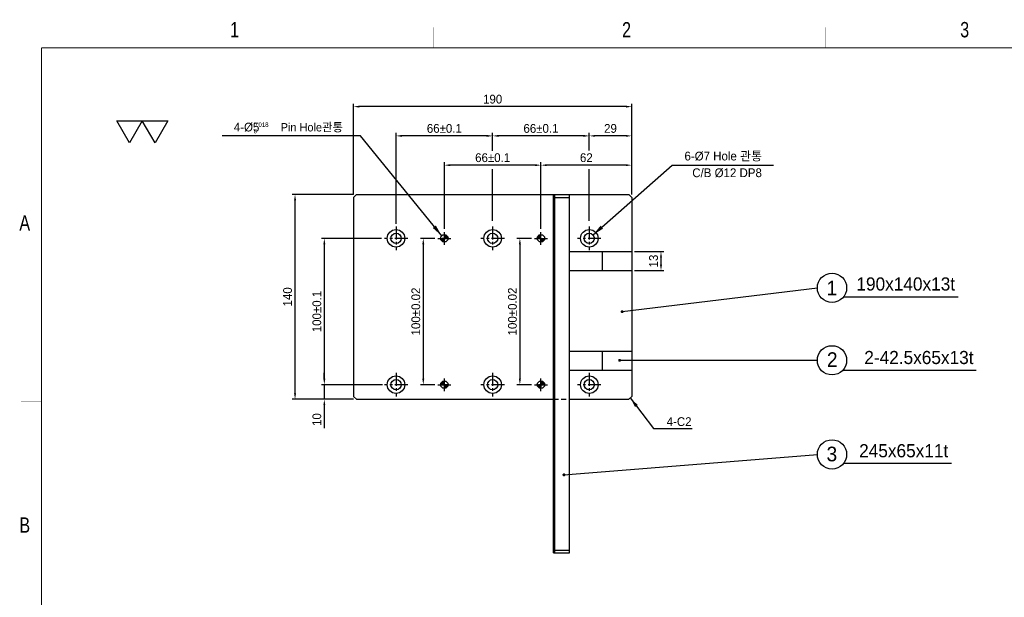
# Model space of a CAD drawing. Extents: x 1739 to 3085, y 884 to 1829.
# Tile 2 of 6: x 1739 to 2412, y 1434 to 1829. Entities that reach past the tile are written whole.
import ezdxf
from ezdxf.enums import TextEntityAlignment as Align

# ---------------------------------------------------------------- set-up
doc = ezdxf.new("R2010")
doc.units = 0
doc.header["$LTSCALE"] = 7
doc.header["$MEASUREMENT"] = 0
doc.linetypes.add('CENTER', pattern=[2, 1.25, -0.25, 0.25, -0.25])
doc.linetypes.add('DASHED', pattern=[0.75, 0.5, -0.25])
doc.layers.get('0').update_dxf_attribs({"linetype": 'CONTINUOUS'})
doc.layers.get('DEFPOINTS').update_dxf_attribs({"linetype": 'CONTINUOUS'})
for name, color, linetype in [('3', 4, 'CONTINUOUS'), ('CEN', 3, 'CENTER'), ('DIM', 4, 'CONTINUOUS'), ('DIMENSION', 4, 'CONTINUOUS'), ('HATCHLINE', 1, 'CONTINUOUS'), ('HID', 5, 'DASHED')]:
    doc.layers.add(name, color=color, linetype=linetype)
doc.styles.get("Standard").update_dxf_attribs({"font": 'Gulim.ttf'})
doc.dimstyles.new('A3', dxfattribs={"dimscale": 2, "dimtxt": 3, "dimasz": 2, "dimexe": 1, "dimexo": 1, "dimgap": 1, "dimtad": 1, "dimdec": 4, "dimdsep": 46, "dimtxsty": 'Standard', "dimcen": 2.5, "dimclrd": 4, "dimclre": 4, "dimclrt": 9, "dimazin": 2, "dimtfac": 1, "dimtdec": 4, "dimtmove": 0, "dimatfit": 3, "dimfxl": 0, "dimtolj": 1, "dimarcsym": 0})

# ---------------------------------------------------------------- blocks, each defined once
blk = doc.blocks.new('A3-DJ')
at = {"const_width": 0.2}
for points in [[(30, 269), (410, 269)], [(30, 269), (30, 10)]]:
    blk.add_lwpolyline(points, dxfattribs=at)
at = {"layer": '3', "const_width": 0.05}
for points in [[(106.5, 273), (106.5, 269)], [(183, 273), (183, 269)], [(26, 200), (30, 200)]]:
    blk.add_lwpolyline(points, dxfattribs=at)
at = {"layer": '3', "width": 0.8}
for s, p in [('1', (67.68, 272.54)), ('2', (144.18, 272.54)), ('3', (210.18, 272.54)), ('A', (26.72, 234.81)), ('B', (26.72, 175.81))]:
    blk.add_text(s, height=3, dxfattribs=at).set_placement(p, align=Align.MIDDLE)
blk = doc.blocks.new('A$C35ED56C0')
at = {"layer": 'DIM'}
for points in [[(0, 13.51), (15.6, 13.51), (7.8, 0)], [(15.6, 13.51), (31.2, 13.51), (23.4, 0)]]:
    blk.add_lwpolyline(points, close=True, dxfattribs=at)
blk = doc.blocks.new('*D77')
at = {"layer": 'DEFPOINTS', "color": 0}
for p in [(1967.57, 1769.74), (1967.57, 1707.74), (2157.57, 1707.74)]:
    blk.add_point(p, dxfattribs=at)
at = {"layer": 'DIMENSION', "color": 4, "lineweight": -2}
for p, q in [((1967.57, 1709.74), (1967.57, 1771.74)), ((2153.57, 1769.74), (1971.57, 1769.74)), ((2157.57, 1709.74), (2157.57, 1771.74))]:
    blk.add_line(p, q, dxfattribs=at)
at = {"layer": 'DIMENSION', "color": 4}
for points in [[(1971.57, 1770.41), (1971.57, 1769.08), (1967.57, 1769.74)], [(2153.57, 1770.41), (2153.57, 1769.08), (2157.57, 1769.74)]]:
    blk.add_solid(points, dxfattribs=at)
at = {"layer": 'DIMENSION', "color": 9, "insert": (2062.57, 1774.83), "char_height": 6, "attachment_point": 5}
blk.add_mtext('\\A1;190', dxfattribs=at)
blk = doc.blocks.new('*D78')
at = {"layer": 'DEFPOINTS', "color": 0}
for p in [(1996.57, 1749.74), (1996.57, 1687.74), (2062.57, 1687.74)]:
    blk.add_point(p, dxfattribs=at)
at = {"layer": 'DIMENSION', "color": 4, "lineweight": -2}
for p, q in [((1996.57, 1689.74), (1996.57, 1751.74)), ((2058.57, 1749.74), (2000.57, 1749.74))]:
    blk.add_line(p, q, dxfattribs=at)
at = {"layer": 'DIMENSION', "color": 4}
for points in [[(2000.57, 1750.41), (2000.57, 1749.08), (1996.57, 1749.74)], [(2058.57, 1750.41), (2058.57, 1749.08), (2062.57, 1749.74)]]:
    blk.add_solid(points, dxfattribs=at)
at = {"layer": 'DIMENSION', "color": 9, "insert": (2029.57, 1754.83), "char_height": 6, "attachment_point": 5}
blk.add_mtext('\\A1;66±0.1', dxfattribs=at)
blk = doc.blocks.new('*D79')
at = {"layer": 'DEFPOINTS', "color": 0}
for p in [(2062.57, 1749.74), (2062.57, 1737.6), (2128.57, 1687.74)]:
    blk.add_point(p, dxfattribs=at)
at = {"layer": 'DIMENSION', "color": 4, "lineweight": -2}
for p, q in [((2062.57, 1739.6), (2062.57, 1751.74)), ((2124.57, 1749.74), (2066.57, 1749.74))]:
    blk.add_line(p, q, dxfattribs=at)
at = {"layer": 'DIMENSION', "color": 4}
for points in [[(2066.57, 1750.41), (2066.57, 1749.08), (2062.57, 1749.74)], [(2124.57, 1750.41), (2124.57, 1749.08), (2128.57, 1749.74)]]:
    blk.add_solid(points, dxfattribs=at)
at = {"layer": 'DIMENSION', "color": 9, "insert": (2095.57, 1754.83), "char_height": 6, "attachment_point": 5}
blk.add_mtext('\\A1;66±0.1', dxfattribs=at)
blk = doc.blocks.new('*D80')
at = {"layer": 'DEFPOINTS', "color": 0}
for p in [(2128.57, 1749.74), (2128.57, 1737.67), (2157.57, 1707.74)]:
    blk.add_point(p, dxfattribs=at)
at = {"layer": 'DIMENSION', "color": 4, "lineweight": -2}
for p, q in [((2128.57, 1739.67), (2128.57, 1751.74)), ((2153.57, 1749.74), (2132.57, 1749.74)), ((2157.57, 1709.74), (2157.57, 1751.74))]:
    blk.add_line(p, q, dxfattribs=at)
at = {"layer": 'DIMENSION', "color": 4}
for points in [[(2132.57, 1750.41), (2132.57, 1749.08), (2128.57, 1749.74)], [(2153.57, 1750.41), (2153.57, 1749.08), (2157.57, 1749.74)]]:
    blk.add_solid(points, dxfattribs=at)
at = {"layer": 'DIMENSION', "color": 9, "insert": (2143.07, 1754.82), "char_height": 6, "attachment_point": 5}
blk.add_mtext('\\A1;29', dxfattribs=at)
blk = doc.blocks.new('*D81')
at = {"layer": 'DEFPOINTS', "color": 0}
for p in [(2029.57, 1729.74), (2029.57, 1684.24), (2095.57, 1684.24)]:
    blk.add_point(p, dxfattribs=at)
at = {"layer": 'DIMENSION', "color": 4, "lineweight": -2}
for p, q in [((2029.57, 1686.24), (2029.57, 1731.74)), ((2091.57, 1729.74), (2033.57, 1729.74))]:
    blk.add_line(p, q, dxfattribs=at)
at = {"layer": 'DIMENSION', "color": 4}
for points in [[(2033.57, 1730.41), (2033.57, 1729.08), (2029.57, 1729.74)], [(2091.57, 1730.41), (2091.57, 1729.08), (2095.57, 1729.74)]]:
    blk.add_solid(points, dxfattribs=at)
at = {"layer": 'DIMENSION', "color": 9, "insert": (2062.57, 1734.83), "char_height": 6, "attachment_point": 5}
blk.add_mtext('\\A1;66±0.1', dxfattribs=at)
blk = doc.blocks.new('*D82')
at = {"layer": 'DEFPOINTS', "color": 0}
for p in [(2157.57, 1670.74), (2157.57, 1657.74), (2177.57, 1657.74)]:
    blk.add_point(p, dxfattribs=at)
at = {"layer": 'DIMENSION', "color": 4, "lineweight": -2}
for p, q in [((2159.57, 1670.74), (2179.57, 1670.74)), ((2177.57, 1666.74), (2177.57, 1661.74)), ((2159.57, 1657.74), (2179.57, 1657.74))]:
    blk.add_line(p, q, dxfattribs=at)
at = {"layer": 'DIMENSION', "color": 4}
for points in [[(2176.91, 1666.74), (2178.24, 1666.74), (2177.57, 1670.74)], [(2176.91, 1661.74), (2178.24, 1661.74), (2177.57, 1657.74)]]:
    blk.add_solid(points, dxfattribs=at)
at = {"layer": 'DIMENSION', "color": 9, "insert": (2172.49, 1664.24), "char_height": 6, "attachment_point": 5, "rotation": 90}
blk.add_mtext('\\A1;13', dxfattribs=at)
blk = doc.blocks.new('*X36')
at = {"color": 0}
for p, q in [((294.87, 347.02), (297.3, 349.45)), ((294.87, 347.2), (297.13, 349.45)), ((294.87, 347.38), (296.95, 349.45)), ((294.87, 347.55), (296.77, 349.45)), ((294.87, 347.73), (296.6, 349.45)), ((294.87, 347.91), (296.42, 349.45)), ((294.87, 348.08), (296.24, 349.45)), ((294.87, 348.26), (296.07, 349.45)), ((294.87, 348.44), (295.89, 349.45)), ((294.87, 348.61), (295.71, 349.45)), ((294.87, 348.79), (295.54, 349.45)), ((294.87, 348.97), (295.36, 349.45)), ((294.87, 349.14), (295.18, 349.45)), ((294.87, 349.32), (295.01, 349.45)), ((294.98, 346.95), (297.37, 349.34)), ((295.18, 346.97), (297.36, 349.15)), ((295.39, 347.01), (297.32, 348.94)), ((295.63, 347.07), (297.26, 348.7)), ((295.91, 347.18), (297.15, 348.41)), ((296.34, 347.43), (296.9, 347.99))]:
    blk.add_line(p, q, dxfattribs=at)
blk = doc.blocks.new('*X35')
at = {"color": 0}
for p, q in [((292.37, 349.47), (294.85, 351.95)), ((292.38, 349.66), (294.67, 351.94)), ((292.41, 349.86), (294.47, 351.92)), ((292.45, 350.08), (294.24, 351.87)), ((292.53, 349.45), (294.87, 351.8)), ((292.54, 350.34), (293.98, 351.79)), ((292.69, 350.68), (293.65, 351.63)), ((292.71, 349.45), (294.87, 351.62)), ((292.88, 349.45), (294.87, 351.44)), ((293.06, 349.45), (294.87, 351.27)), ((293.24, 349.45), (294.87, 351.09)), ((293.41, 349.45), (294.87, 350.91)), ((293.59, 349.45), (294.87, 350.73)), ((293.77, 349.45), (294.87, 350.56)), ((293.94, 349.45), (294.87, 350.38)), ((294.12, 349.45), (294.87, 350.2)), ((294.3, 349.45), (294.87, 350.03)), ((294.47, 349.45), (294.87, 349.85)), ((294.65, 349.45), (294.87, 349.67)), ((294.83, 349.45), (294.87, 349.5))]:
    blk.add_line(p, q, dxfattribs=at)
blk = doc.blocks.new('*D83')
at = {"layer": 'DEFPOINTS', "color": 0}
for p in [(2095.57, 1729.74), (2157.57, 1707.74), (2095.57, 1684.24)]:
    blk.add_point(p, dxfattribs=at)
at = {"layer": 'DIMENSION', "color": 4, "lineweight": -2}
for p, q in [((2095.57, 1686.24), (2095.57, 1731.74)), ((2153.57, 1729.74), (2099.57, 1729.74)), ((2157.57, 1709.74), (2157.57, 1731.74))]:
    blk.add_line(p, q, dxfattribs=at)
at = {"layer": 'DIMENSION', "color": 4}
for points in [[(2099.57, 1730.41), (2099.57, 1729.08), (2095.57, 1729.74)], [(2153.57, 1730.41), (2153.57, 1729.08), (2157.57, 1729.74)]]:
    blk.add_solid(points, dxfattribs=at)
at = {"layer": 'DIMENSION', "color": 9, "insert": (2126.57, 1734.82), "char_height": 6, "attachment_point": 5}
blk.add_mtext('\\A1;62', dxfattribs=at)
blk = doc.blocks.new('*D84')
at = {"layer": 'DEFPOINTS', "color": 0}
for p in [(1947.57, 1579.74), (1989.28, 1579.74), (1969.57, 1569.74)]:
    blk.add_point(p, dxfattribs=at)
at = {"layer": 'DIMENSION', "color": 4, "lineweight": -2}
for p, q in [((1947.57, 1583.74), (1947.57, 1587.74)), ((1987.28, 1579.74), (1945.57, 1579.74)), ((1947.57, 1579.74), (1947.57, 1569.74)), ((1967.57, 1569.74), (1945.57, 1569.74)), ((1947.57, 1565.74), (1947.57, 1549.99))]:
    blk.add_line(p, q, dxfattribs=at)
at = {"layer": 'DIMENSION', "color": 4}
for points in [[(1946.91, 1583.74), (1948.24, 1583.74), (1947.57, 1579.74)], [(1946.91, 1565.74), (1948.24, 1565.74), (1947.57, 1569.74)]]:
    blk.add_solid(points, dxfattribs=at)
at = {"layer": 'DIMENSION', "color": 9, "insert": (1942.49, 1555.87), "char_height": 6, "attachment_point": 5, "rotation": 90}
blk.add_mtext('\\A1;10', dxfattribs=at)
blk = doc.blocks.new('*D85')
at = {"layer": 'DEFPOINTS', "color": 0}
for p in [(1927.57, 1709.74), (1969.57, 1709.74), (1969.57, 1569.74)]:
    blk.add_point(p, dxfattribs=at)
at = {"layer": 'DIMENSION', "color": 4, "lineweight": -2}
for p, q in [((1967.57, 1709.74), (1925.57, 1709.74)), ((1927.57, 1573.74), (1927.57, 1705.74)), ((1967.57, 1569.74), (1925.57, 1569.74))]:
    blk.add_line(p, q, dxfattribs=at)
at = {"layer": 'DIMENSION', "color": 4}
for points in [[(1926.91, 1705.74), (1928.24, 1705.74), (1927.57, 1709.74)], [(1926.91, 1573.74), (1928.24, 1573.74), (1927.57, 1569.74)]]:
    blk.add_solid(points, dxfattribs=at)
at = {"layer": 'DIMENSION', "color": 9, "insert": (1922.49, 1639.74), "char_height": 6, "attachment_point": 5, "rotation": 90}
blk.add_mtext('\\A1;140', dxfattribs=at)
blk = doc.blocks.new('*D86')
at = {"layer": 'DEFPOINTS', "color": 0}
for p in [(2091.17, 1679.74), (2081.17, 1579.74), (2091.17, 1579.74)]:
    blk.add_point(p, dxfattribs=at)
at = {"layer": 'DIMENSION', "color": 4, "lineweight": -2}
for p, q in [((2089.17, 1679.74), (2079.17, 1679.74)), ((2081.17, 1675.74), (2081.17, 1583.74)), ((2089.17, 1579.74), (2079.17, 1579.74))]:
    blk.add_line(p, q, dxfattribs=at)
at = {"layer": 'DIMENSION', "color": 4}
for points in [[(2080.51, 1675.74), (2081.84, 1675.74), (2081.17, 1679.74)], [(2080.51, 1583.74), (2081.84, 1583.74), (2081.17, 1579.74)]]:
    blk.add_solid(points, dxfattribs=at)
at = {"layer": 'DIMENSION', "color": 9, "insert": (2076.09, 1629.74), "char_height": 6, "attachment_point": 5, "rotation": 90}
blk.add_mtext('\\A1;100±0.02', dxfattribs=at)
blk = doc.blocks.new('*D87')
at = {"layer": 'DEFPOINTS', "color": 0}
for p in [(2025.17, 1679.74), (2015.17, 1579.74), (2025.17, 1579.74)]:
    blk.add_point(p, dxfattribs=at)
at = {"layer": 'DIMENSION', "color": 4, "lineweight": -2}
for p, q in [((2023.17, 1679.74), (2013.17, 1679.74)), ((2015.17, 1675.74), (2015.17, 1583.74)), ((2023.17, 1579.74), (2013.17, 1579.74))]:
    blk.add_line(p, q, dxfattribs=at)
at = {"layer": 'DIMENSION', "color": 4}
for points in [[(2014.51, 1675.74), (2015.84, 1675.74), (2015.17, 1679.74)], [(2014.51, 1583.74), (2015.84, 1583.74), (2015.17, 1579.74)]]:
    blk.add_solid(points, dxfattribs=at)
at = {"layer": 'DIMENSION', "color": 9, "insert": (2010.09, 1629.74), "char_height": 6, "attachment_point": 5, "rotation": 90}
blk.add_mtext('\\A1;100±0.02', dxfattribs=at)
blk = doc.blocks.new('*D88')
at = {"color": 4, "lineweight": -2}
for p, q in [((1986.57, 1679.74), (1945.57, 1679.74)), ((1947.57, 1675.74), (1947.57, 1583.74)), ((1986.57, 1579.74), (1945.57, 1579.74))]:
    blk.add_line(p, q, dxfattribs=at)
at = {"color": 4}
for points in [[(1946.91, 1675.74), (1948.24, 1675.74), (1947.57, 1679.74)], [(1946.91, 1583.74), (1948.24, 1583.74), (1947.57, 1579.74)]]:
    blk.add_solid(points, dxfattribs=at)
at = {"layer": 'DEFPOINTS', "color": 0}
for p in [(1988.57, 1679.74), (1947.57, 1579.74), (1988.57, 1579.74)]:
    blk.add_point(p, dxfattribs=at)
at = {"color": 9, "insert": (1942.49, 1629.74), "char_height": 6, "attachment_point": 5, "rotation": 90}
blk.add_mtext('\\A1;100±0.1', dxfattribs=at)

msp = doc.modelspace()

# ---------------------------------------------------------------- linework, layer by layer
for p, q in [((1969.57219, 1709.74338), (1967.57219, 1707.74338)), ((1969.57219, 1709.74338), (2155.57219, 1709.74338)), ((2104.07219, 1464.74338), (2104.07219, 1709.74338)), ((2105.07219, 1464.74338), (2105.07219, 1709.74338)), ((2115.07219, 1464.74338), (2115.07219, 1709.74338)), ((2155.57219, 1709.74338), (2157.57219, 1707.74338)), ((1967.57219, 1707.74338), (1967.57219, 1571.74338)), ((2105.07219, 1707.74338), (2115.07219, 1707.74338)), ((2157.57219, 1707.74338), (2157.57219, 1571.74338)), ((2115.07219, 1670.74338), (2157.57219, 1670.74338)), ((2137.57219, 1657.74338), (2137.57219, 1670.74338)), ((2115.07219, 1657.74338), (2157.57219, 1657.74338)), ((2115.07219, 1602.74338), (2157.57219, 1602.74338)), ((2137.57219, 1589.74338), (2137.57219, 1602.74338)), ((2115.07219, 1589.74338), (2157.57219, 1589.74338)), ((1969.57219, 1569.74338), (1967.57219, 1571.74338)), ((1969.57219, 1569.74338), (2104.07219, 1569.74338)), ((2115.07219, 1569.74338), (2155.57219, 1569.74338)), ((2157.57219, 1571.74338), (2155.57219, 1569.74338)), ((2105.07219, 1466.74338), (2115.07219, 1466.74338)), ((2104.07219, 1464.74338), (2115.07219, 1464.74338))]:
    msp.add_line(p, q)
for centre, radius in [((1996.57219, 1679.74338), 6), ((1996.57219, 1679.74338), 3.5), ((2029.57219, 1679.74338), 2.5), ((2062.57219, 1679.74338), 6), ((2062.57219, 1679.74338), 3.5), ((2095.57219, 1679.74338), 2.5), ((2128.57219, 1679.74338), 6), ((2128.57219, 1679.74338), 3.5), ((1996.57219, 1579.74338), 6), ((1996.57219, 1579.74338), 3.5), ((2029.57219, 1579.74338), 2.5), ((2062.57219, 1579.74338), 6), ((2062.57219, 1579.74338), 3.5), ((2095.57219, 1579.74338), 2.5), ((2128.57219, 1579.74338), 6), ((2128.57219, 1579.74338), 3.5)]:
    msp.add_circle(centre, radius)
at = {"layer": 'CEN', "linetype": 'CENTER'}
for p, q in [((1996.57219, 1687.74338), (1996.57219, 1671.74338)), ((2029.57219, 1675.24338), (2029.57219, 1684.24338)), ((2062.57219, 1687.74338), (2062.57219, 1671.74338)), ((2095.57219, 1675.24338), (2095.57219, 1684.24338)), ((2128.57219, 1687.74338), (2128.57219, 1671.74338)), ((2004.57219, 1679.74338), (1988.57219, 1679.74338)), ((2070.57219, 1679.74338), (2054.57219, 1679.74338)), ((2136.57219, 1679.74338), (2120.57219, 1679.74338)), ((1996.57219, 1587.74338), (1996.57219, 1571.74338)), ((2062.57219, 1587.74338), (2062.57219, 1571.74338)), ((2128.57219, 1587.74338), (2128.57219, 1571.74338)), ((2029.57219, 1575.24338), (2029.57219, 1584.24338)), ((2095.57219, 1575.24338), (2095.57219, 1584.24338)), ((2004.57219, 1579.74338), (1988.57219, 1579.74338)), ((2070.57219, 1579.74338), (2054.57219, 1579.74338)), ((2136.57219, 1579.74338), (2120.57219, 1579.74338))]:
    msp.add_line(p, q, dxfattribs=at)
at = {"layer": 'CEN'}
for p, q in [((2025.17309, 1679.74338), (2034.07219, 1679.74338)), ((2091.17309, 1679.74338), (2100.07219, 1679.74338)), ((2025.17309, 1579.74338), (2034.07219, 1579.74338)), ((2091.17309, 1579.74338), (2100.07219, 1579.74338))]:
    msp.add_line(p, q, dxfattribs=at)
at = {"layer": 'DIMENSION'}
for p, q in [((2062.57219, 1691.74338), (2062.57219, 1727.06489)), ((2128.57219, 1691.74338), (2128.57219, 1727.06489)), ((2302.30477, 1639.80085), (2380.60409, 1639.80085)), ((2301.70118, 1589.54919), (2392.87929, 1589.54919)), ((2302.43843, 1526.16945), (2376.02244, 1526.16945))]:
    msp.add_line(p, q, dxfattribs=at)
for centre in [(2294.3938, 1645.91775), (2294.3938, 1596.37577), (2294.3938, 1532.10947)]:
    msp.add_circle(centre, 10, dxfattribs=at)
at = {"layer": 'HID'}
msp.add_line((2104.07219, 1569.74338), (2115.07219, 1569.74338), dxfattribs=at)

# ---------------------------------------------------------------- block references
at = {"xscale": 3.5, "yscale": 3.5, "zscale": 3.5}
msp.add_blockref('A3-DJ', (1649.39105, 868.4698), dxfattribs=at)
at = {"layer": 'DIMENSION', "xscale": 1.119999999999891, "yscale": 1.120000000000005, "zscale": 1.12}
msp.add_blockref('A$C35ED56C0', (1805.72361, 1744.95801), dxfattribs=at)
at = {"layer": 'HATCHLINE', "xscale": -1}
for name in ['*X35', '*X36']:
    msp.add_blockref(name, (2324.44553, 1330.29101), dxfattribs=at)
at = {"layer": 'HATCHLINE'}
for name in ['*X35', '*X36']:
    msp.add_blockref(name, (1800.69886, 1330.29101), dxfattribs=at)
at = {"layer": 'HATCHLINE', "rotation": 180}
for name in ['*X36', '*X35']:
    msp.add_blockref(name, (2324.44553, 1929.19574), dxfattribs=at)
at = {"layer": 'HATCHLINE', "xscale": -1, "rotation": 180}
for name in ['*X36', '*X35']:
    msp.add_blockref(name, (1800.69886, 1929.19574), dxfattribs=at)

# ---------------------------------------------------------------- texts
at = {"color": 9}
for s, p in [('+0.018', (1896.68988, 1755.91034)), ('0', (1899.32188, 1751.47834))]:
    msp.add_text(s, height=3, dxfattribs=at).set_placement(p)
for s, insert, char_height, attachment_point in [('4-%%C5{\\H0.9524x;       Pin Hole관통}', (1960.3404, 1755.48252), 6, 6), ('\\A1;6-%%c7 Hole 관통', (2193.60389, 1735.64123), 6, 4), ('C/B %%C12 DP8', (2198.93824, 1724.44243), 6, 4), ('190x140x13t', (2378.48729, 1648.50678), 9, 6), ('2-42.5x65x13t', (2391.07124, 1598.25511), 9, 6), ('4-C2', (2198.45187, 1554.43998), 6, 6), ('245x65x11t', (2373.81475, 1534.52937), 9, 6)]:
    msp.add_mtext(s, dxfattribs=dict(at, insert=insert, char_height=char_height, attachment_point=attachment_point))
at = {"layer": 'DIMENSION'}
for s, p in [('1', (2290.61209, 1640.74266)), ('2', (2290.91209, 1591.85844)), ('3', (2290.65709, 1527.36615))]:
    msp.add_text(s, height=10, dxfattribs=at).set_placement(p)

# ---------------------------------------------------------------- dimensions: what is measured, and where the dimension line sits
dim = msp.add_linear_dim(base=(1947.57219, 1579.74338), p1=(1988.57219, 1679.74338), p2=(1988.57219, 1579.74338), angle=90, dimstyle='A3', override={"dimgap": 1, "dimtol": 1, "dimlim": 0, "dimtp": 0.1, "dimtm": 0.1})
dim.commit()
dim.dimension.update_dxf_attribs({"geometry": '*D88', "text_midpoint": (1942.4883, 1629.74338)})
for base, p1, p2, angle, picture, middle in [((1967.57219, 1769.74338), (2157.57219, 1707.74338), (1967.57219, 1707.74338), 180, '*D77', (2062.57219, 1774.82727)), ((2128.57219, 1749.74338), (2157.57219, 1707.74338), (2128.57219, 1737.672), 180, '*D80', (2143.07219, 1754.81928)), ((2095.57219, 1729.74338), (2157.57219, 1707.74338), (2095.57219, 1684.24338), 180, '*D83', (2126.57219, 1734.81928)), ((1927.57219, 1709.74338), (1969.57219, 1569.74338), (1969.57219, 1709.74338), 90, '*D85', (1922.4883, 1639.74338)), ((2177.57219, 1657.74338), (2157.57219, 1670.74338), (2157.57219, 1657.74338), 90, '*D82', (2172.4883, 1664.24338))]:
    dim = msp.add_linear_dim(base=base, p1=p1, p2=p2, angle=angle, dimstyle='A3', dxfattribs=at)
    dim.commit()
    dim.dimension.update_dxf_attribs({"geometry": picture, "text_midpoint": middle})
for base, p1, p2, angle, override, picture, middle in [((1996.57219, 1749.74338), (2062.57219, 1687.74338), (1996.57219, 1687.74338), 180, {"dimscale": 2, "dimtxt": 3, "dimtxsty": 'Standard', "dimse1": 1, "dimclrt": 9, "dimtol": 1, "dimtp": 0.1, "dimtm": 0.1}, '*D78', (2029.57219, 1754.82727)), ((2062.57219, 1749.74338), (2128.57219, 1687.74338), (2062.57219, 1737.597), 180, {"dimscale": 2, "dimtxt": 3, "dimtxsty": 'Standard', "dimse1": 1, "dimclrt": 9, "dimtol": 1, "dimtp": 0.1, "dimtm": 0.1}, '*D79', (2095.57219, 1754.82727)), ((2029.57219, 1729.74338), (2095.57219, 1684.24338), (2029.57219, 1684.24338), 180, {"dimscale": 2, "dimtxt": 3, "dimtxsty": 'Standard', "dimse1": 1, "dimclrt": 9, "dimtol": 1, "dimtp": 0.1, "dimtm": 0.1}, '*D81', (2062.57219, 1734.82727)), ((2015.17309, 1579.74338), (2025.17309, 1679.74338), (2025.17309, 1579.74338), 90, {"dimscale": 2, "dimtxt": 3, "dimtxsty": 'Standard', "dimse1": 0, "dimclrt": 9, "dimtol": 1, "dimtp": 0.02, "dimtm": 0.02}, '*D87', (2010.0892, 1629.74338)), ((2081.17309, 1579.74338), (2091.17309, 1679.74338), (2091.17309, 1579.74338), 90, {"dimscale": 2, "dimtxt": 3, "dimtxsty": 'Standard', "dimse1": 0, "dimclrt": 9, "dimtol": 1, "dimtp": 0.02, "dimtm": 0.02}, '*D86', (2076.0892, 1629.74338)), ((1947.57219, 1579.74338), (1969.57219, 1569.74338), (1989.27647, 1579.74338), 90, {"dimjust": 1}, '*D84', (1942.4883, 1555.86854))]:
    dim = msp.add_linear_dim(base=base, p1=p1, p2=p2, angle=angle, dimstyle='A3', override=override, dxfattribs=at)
    dim.commit()
    dim.dimension.update_dxf_attribs({"geometry": picture, "text_midpoint": middle})

# ---------------------------------------------------------------- leaders
at = {"layer": 'DIMENSION', "annotation_type": 0, "has_hookline": 1}
for points, hookline_direction, text_width in [([(2027.75333, 1681.45853), (1972.3404, 1749.74338), (1964.3404, 1749.74338)], 1, 82.62217), ([(2131.16437, 1682.0951), (2185.11827, 1729.74338), (2193.11827, 1729.74338)], 0, 57.37949)]:
    msp.add_leader(points, dimstyle='A3', override={"dimscale": 4, "dimtxt": 2.5, "dimtxsty": 'Standard', "dimclrt": 9}, dxfattribs=dict(at, hookline_direction=hookline_direction, text_width=text_width))
at = {"layer": 'DIMENSION'}
for points, override in [([(2151.059, 1629.6367), (2284.3938, 1645.91775)], {"dimscale": 4, "dimtxt": 2.5, "dimtxsty": 'Standard', "dimclrt": 9, "dimldrblk": 'DOTSMALL'}), ([(2149.30768, 1596.37577), (2284.3938, 1596.37577)], {"dimscale": 4, "dimtxt": 2.5, "dimtxsty": 'Standard', "dimclrt": 9, "dimldrblk": 'DOTSMALL'}), ([(2156.57219, 1570.74338), (2172.40938, 1549.74338), (2198.86125, 1549.74338)], {"dimscale": 3.5, "dimtxt": 2.5, "dimgap": 1, "dimtad": 0, "dimtxsty": 'Standard', "dimclrt": 9}), ([(2111.2522, 1518.12995), (2284.3938, 1532.10947)], {"dimscale": 4, "dimtxt": 2.5, "dimtxsty": 'Standard', "dimclrt": 9, "dimldrblk": 'DOTSMALL'})]:
    msp.add_leader(points, dimstyle='A3', override=override, dxfattribs=at)

doc.saveas('drawing.dxf')
